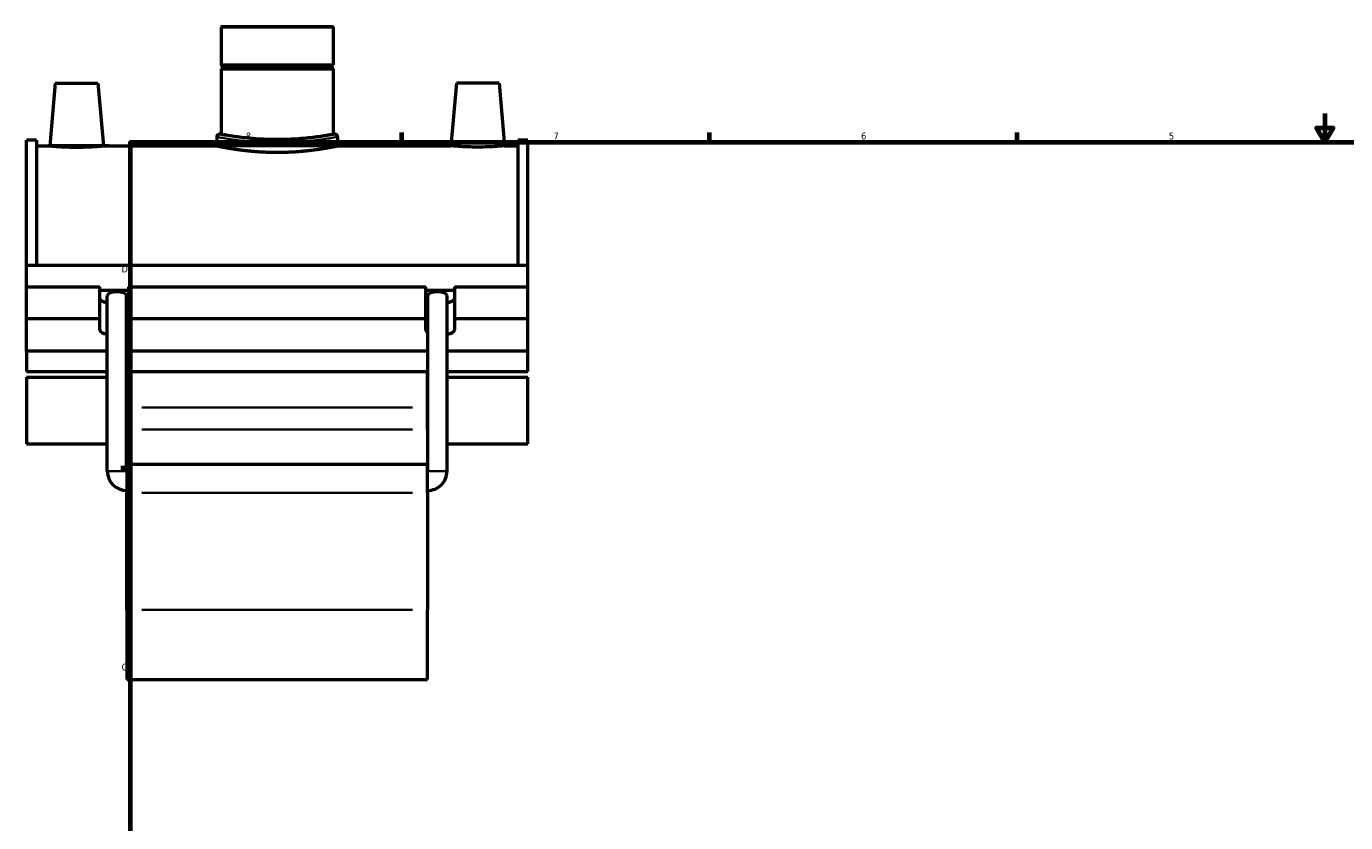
# Model space of a CAD drawing. Header units: inches. Extents: x -0.9 to 57.3, y -1.4 to 46.3.
# Tile 2 of 7: x -0.9 to 17.3, y 11.6 to 22.6. Entities that reach past the tile are written whole.
import ezdxf

# ---------------------------------------------------------------- set-up
doc = ezdxf.new("R2010")
doc.units = ezdxf.units.IN
doc.header["$MEASUREMENT"] = 0
for name, color, linetype, lineweight in [('Border (ANSI)', 7, 'Continuous', 70), ('Visible (ANSI)', 7, 'Continuous', 50), ('Visible Narrow (ANSI)', 7, 'Continuous', 35)]:
    doc.layers.add(name, color=color, linetype=linetype, lineweight=lineweight)
doc.styles.add('Note Text (ANSI)', font='tahoma.ttf')

# ---------------------------------------------------------------- blocks, each defined once
blk = doc.blocks.new('Borders Default Border')
at = {"layer": 'Border (ANSI)'}
for p, q in [((4.250000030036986, 21.00000006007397), (4.250000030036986, 21.13448766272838)), ((8.500000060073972, 21.00000006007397), (8.500000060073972, 21.13448766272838)), ((12.7499993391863, 21.00000006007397), (12.7499993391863, 21.13448766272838)), ((0.4999999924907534, 16.49999993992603), (0.3655118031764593, 16.49999993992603))]:
    blk.add_line(p, q, dxfattribs=at)
at = {"layer": 'Border (ANSI)', "flags": 128}
for points in [[(17.00000012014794, 21.39999960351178), (17.00000012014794, 21.00000006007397), (16.88453043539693, 21.19999983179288), (17.11546980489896, 21.19999983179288), (17.00000012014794, 21.00000006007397)], [(0.4999999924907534, 0.9999999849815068), (0.4999999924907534, 21.00000006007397), (33.49999855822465, 21.00000006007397), (33.49999855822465, 0.9999999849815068), (0.4999999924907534, 0.9999999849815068)]]:
    blk.add_lwpolyline(points, dxfattribs=at)
at = {"layer": 'Border (ANSI)', "color": 5, "true_color": 0x0000ff, "char_height": 0.09448818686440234, "attachment_point": 7, "style": 'Note Text (ANSI)'}
for s, insert in [('8', (2.09415882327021, 21.03785602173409)), ('7', (6.345746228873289, 21.04)), ('6', (10.59483913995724, 21.03800916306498)), ('5', (14.84733363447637, 21.03800916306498)), ('D', (0.378138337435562, 19.2027559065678)), ('C', (0.3779006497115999, 13.70107135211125))]:
    blk.add_mtext(s, dxfattribs=dict(at, insert=insert))

msp = doc.modelspace()

# ---------------------------------------------------------------- linework, layer by layer
at = {"layer": 'Visible (ANSI)'}
for p, q in [((1.763593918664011, 22.60162320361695), (1.75166832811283, 22.58969761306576)), ((1.763593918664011, 22.60162320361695), (3.290069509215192, 22.60162320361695)), ((3.290069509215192, 22.60162320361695), (3.301995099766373, 22.58969761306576)), ((3.301995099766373, 22.58969761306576), (1.75166832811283, 22.58969761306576)), ((1.75166832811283, 22.58969761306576), (1.75166832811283, 22.07130824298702)), ((3.301995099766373, 22.58969761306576), (3.301995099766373, 22.07130824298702)), ((1.75166832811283, 22.07130824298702), (3.301995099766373, 22.07130824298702)), ((1.771353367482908, 22.05162320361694), (1.75166832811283, 22.07130824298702)), ((3.282310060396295, 22.05162320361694), (3.301995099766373, 22.07130824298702)), ((1.771353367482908, 22.03193816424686), (1.75166832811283, 22.01225312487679)), ((3.301995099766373, 22.01225312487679), (1.75166832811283, 22.01225312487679)), ((1.75166832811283, 22.01225312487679), (1.75166832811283, 21.11036336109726)), ((1.771353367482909, 22.05162320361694), (3.282310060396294, 22.05162320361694)), ((1.771353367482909, 22.05162320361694), (1.771353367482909, 22.03193816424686)), ((3.282310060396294, 22.03193816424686), (1.771353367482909, 22.03193816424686)), ((3.282310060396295, 22.05162320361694), (3.282310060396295, 22.03193816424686)), ((3.282310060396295, 22.03193816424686), (3.301995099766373, 22.01225312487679)), ((3.301995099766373, 22.01225312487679), (3.301995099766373, 21.11036336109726)), ((-0.5404438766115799, 21.81776493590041), (-0.616221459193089, 20.95162320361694)), ((-0.5404438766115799, 21.81776493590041), (0.05010730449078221, 21.81776493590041)), ((0.05010730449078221, 21.81776493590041), (0.1258848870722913, 20.95162320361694)), ((5.003556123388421, 21.81776493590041), (4.927778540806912, 20.95162320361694)), ((5.594107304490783, 21.81776493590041), (5.003556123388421, 21.81776493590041)), ((5.594107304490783, 21.81776493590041), (5.669884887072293, 20.95162320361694)), ((-0.938168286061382, 19.30452850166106), (-0.9381682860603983, 21.0309932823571)), ((-0.7995682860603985, 21.0309932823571), (-0.9381682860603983, 21.0309932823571)), ((-0.7995682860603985, 21.03099328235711), (-0.7995682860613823, 19.30452850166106)), ((1.692040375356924, 21.07458658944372), (1.692040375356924, 20.95162320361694)), ((1.75166832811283, 21.11036336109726), (1.727817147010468, 21.11036336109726)), ((3.325846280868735, 21.11036336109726), (3.301995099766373, 21.11036336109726)), ((3.361623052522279, 21.07458658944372), (3.361623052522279, 20.95162320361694)), ((5.853231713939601, 21.03099328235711), (5.853231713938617, 19.30452850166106)), ((5.991831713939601, 21.0309932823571), (5.853231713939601, 21.0309932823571)), ((5.991831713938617, 19.30452850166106), (5.991831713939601, 21.0309932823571)), ((-0.7995682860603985, 20.95162320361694), (-0.6162214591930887, 20.95162320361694)), ((0.1258848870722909, 20.95162320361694), (1.692040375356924, 20.95162320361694)), ((3.361623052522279, 20.95162320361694), (4.927778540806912, 20.95162320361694)), ((5.669884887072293, 20.95162320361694), (5.853231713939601, 20.95162320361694)), ((-0.9381682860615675, 19.30452850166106), (5.991831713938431, 19.30452850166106)), ((-0.9381682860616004, 19.00171588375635), (-0.9381682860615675, 19.30452850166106)), ((5.991831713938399, 19.00171588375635), (5.991831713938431, 19.30452850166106)), ((-0.9381682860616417, 19.00171588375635), (0.07615651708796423, 19.00171588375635)), ((-0.9381682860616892, 18.56664559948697), (-0.9381682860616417, 19.00171588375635)), ((0.07615651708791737, 18.56664559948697), (0.07615651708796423, 19.00171588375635)), ((0.0761565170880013, 18.95647227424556), (0.4730069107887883, 18.95647227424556)), ((0.4730069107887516, 19.00171588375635), (0.4730069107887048, 18.56664559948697)), ((0.4730069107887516, 19.00171588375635), (4.580656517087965, 19.00171588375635)), ((4.580656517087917, 18.56664559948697), (4.580656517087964, 19.00171588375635)), ((4.580656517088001, 18.95647227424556), (4.977506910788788, 18.95647227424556)), ((4.977506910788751, 19.00171588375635), (4.977506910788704, 18.56664559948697)), ((4.977506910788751, 19.00171588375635), (5.991831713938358, 19.00171588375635)), ((5.99183171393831, 18.56664559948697), (5.991831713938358, 19.00171588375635)), ((0.1799576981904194, 16.45729249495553), (0.1799576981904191, 18.88501281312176)), ((0.4445246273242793, 16.45729249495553), (0.4445246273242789, 18.88501281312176)), ((4.609138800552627, 16.45729249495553), (4.609138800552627, 18.88501281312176)), ((4.873705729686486, 16.45729249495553), (4.873705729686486, 18.88501281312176)), ((-0.9381682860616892, 18.56664559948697), (0.07615651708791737, 18.56664559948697)), ((-0.93816828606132, 18.114209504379), (-0.9381682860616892, 18.56664559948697)), ((0.07615651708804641, 18.40829296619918), (0.07615651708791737, 18.56664559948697)), ((0.4730069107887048, 18.56664559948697), (0.4730069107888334, 18.40829296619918)), ((0.4730069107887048, 18.56664559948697), (4.580656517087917, 18.56664559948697)), ((4.580656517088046, 18.40829296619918), (4.580656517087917, 18.56664559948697)), ((4.977506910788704, 18.56664559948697), (4.977506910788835, 18.40829296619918)), ((4.977506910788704, 18.56664559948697), (5.99183171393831, 18.56664559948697)), ((5.991831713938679, 18.114209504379), (5.99183171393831, 18.56664559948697)), ((0.1799576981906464, 18.114209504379), (-0.93816828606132, 18.114209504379)), ((-0.938168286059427, 18.114209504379), (-0.9381682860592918, 17.83164499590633)), ((4.609138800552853, 18.114209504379), (0.4445246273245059, 18.114209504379)), ((5.991831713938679, 18.114209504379), (4.873705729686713, 18.114209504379)), ((5.991831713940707, 17.83164499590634), (5.991831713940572, 18.114209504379)), ((-0.9381682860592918, 17.83164499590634), (0.1799576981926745, 17.83164499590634)), ((-0.9381682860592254, 17.75627137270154), (-0.9381682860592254, 16.8353749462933)), ((-0.9381682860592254, 17.75627137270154), (0.1799576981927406, 17.75627137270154)), ((0.444524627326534, 17.83164499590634), (4.609138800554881, 17.83164499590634)), ((0.4445246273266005, 17.75627137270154), (0.4478317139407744, 17.75627137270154)), ((0.4478317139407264, 17.83164499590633), (0.4478317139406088, 17.33561610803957)), ((4.605831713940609, 17.33561610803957), (4.605831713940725, 17.83164499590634)), ((4.605831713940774, 17.75627137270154), (4.609138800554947, 17.75627137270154)), ((4.873705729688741, 17.83164499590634), (5.991831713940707, 17.83164499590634)), ((4.873705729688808, 17.75627137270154), (5.991831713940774, 17.75627137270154)), ((5.991831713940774, 16.8353749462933), (5.991831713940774, 17.75627137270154)), ((0.4478317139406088, 17.33561610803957), (0.4478317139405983, 17.03403214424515)), ((4.605831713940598, 17.03403214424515), (4.605831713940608, 17.33561610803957)), ((0.4478317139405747, 16.55319800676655), (0.4478317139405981, 17.03403214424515)), ((4.605831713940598, 17.03403214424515), (4.605831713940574, 16.55319800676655)), ((-0.9381682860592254, 16.8353749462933), (0.1799576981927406, 16.8353749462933)), ((0.4445246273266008, 16.8353749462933), (0.447831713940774, 16.8353749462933)), ((4.605831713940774, 16.8353749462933), (4.609138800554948, 16.8353749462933)), ((4.873705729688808, 16.8353749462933), (5.991831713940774, 16.8353749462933)), ((0.4478317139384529, 16.55319800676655), (0.447831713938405, 16.15583794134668)), ((0.4478317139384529, 16.55319800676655), (4.605831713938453, 16.55319800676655)), ((4.605831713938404, 16.15583794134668), (4.605831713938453, 16.55319800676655)), ((0.4478317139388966, 14.54254894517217), (0.447831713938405, 16.15583794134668)), ((4.605831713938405, 16.15583794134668), (4.605831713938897, 14.54254894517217)), ((0.4478317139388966, 14.54254894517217), (0.4478317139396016, 13.57682005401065)), ((4.605831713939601, 13.57682005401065), (4.605831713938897, 14.54254894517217)), ((0.4478317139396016, 13.57682005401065), (4.605831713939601, 13.57682005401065))]:
    msp.add_line(p, q, dxfattribs=at)
for centre, radius, start, end in [((1.727817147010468, 21.07458658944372), 0.0357767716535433, 90, 180), ((3.325846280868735, 21.07458658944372), 0.0357767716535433, 0, 90), ((0.4478317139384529, 16.45729249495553), 0.2678740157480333, 180, 270), ((0.4478317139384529, 16.45729249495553), 0.003307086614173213, 180, 270.0000000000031), ((4.605831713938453, 16.45729249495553), 0.2678740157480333, 269.9999999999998, 0), ((4.605831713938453, 16.45729249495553), 0.003307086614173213, 270, 0)]:
    msp.add_arc(centre, radius, start, end, dxfattribs=at)
for centre, major_axis, ratio, start_param, end_param in [((0.2745817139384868, 18.84336325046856), (-0.1984251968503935, 1.97840431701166e-14), 0.3420201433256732, 0, 1.073700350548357), ((0.312241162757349, 18.88501281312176), (0.13228346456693, 1.151828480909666e-18), 0.3639702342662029, 0, 3.141592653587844), ((0.2745817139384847, 18.84336325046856), (0.1984251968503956, -2.098059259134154e-15), 0.3420201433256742, 5.740758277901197, 6.283185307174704), ((4.77908171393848, 18.84336325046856), (-0.1984251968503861, 1.745104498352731e-14), 0.3420201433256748, 0, 0.5424270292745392), ((4.741422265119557, 18.88501281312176), (0.13228346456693, 1.233288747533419e-18), 0.3639702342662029, 0, 3.141592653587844), ((4.779081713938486, 18.84336325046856), (0.1984251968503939, 6.993530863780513e-16), 0.342020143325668, 5.209484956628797, 6.283185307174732), ((0.2745817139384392, 18.40829296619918), (-0.1984251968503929, 2.210065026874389e-14), 0.3420201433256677, 0, 1.073700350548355), ((0.274581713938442, 18.40829296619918), (0.1984251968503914, -1.22386790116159e-15), 0.3420201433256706, 5.740758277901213, 6.283185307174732), ((4.779081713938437, 18.40829296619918), (-0.1984251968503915, 1.952178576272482e-14), 0.3420201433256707, 0, 0.5424270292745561), ((4.779081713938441, 18.40829296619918), (0.1984251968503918, 8.741913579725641e-16), 0.3420201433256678, 5.209484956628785, 6.28318530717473)]:
    msp.add_ellipse(centre, major_axis=major_axis, ratio=ratio, start_param=start_param, end_param=end_param, dxfattribs=at)
for points, knots in [([(2.526831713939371, 21.03691570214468), (2.478040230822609, 21.03691570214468), (2.427620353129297, 21.03782033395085), (2.327398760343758, 21.04150950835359), (2.277596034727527, 21.0442912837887), (2.182139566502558, 21.05126532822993), (2.136407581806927, 21.05545640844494), (2.051864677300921, 21.0644294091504), (2.013055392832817, 21.06920212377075), (1.944362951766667, 21.07840643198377), (1.912113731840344, 21.08316253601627), (1.855235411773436, 21.09207512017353), (1.83060250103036, 21.09622279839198), (1.791012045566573, 21.10310908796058), (1.776023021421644, 21.10584721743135), (1.756348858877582, 21.1094755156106), (1.751668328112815, 21.11036336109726), (1.75166832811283, 21.11036336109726)], [0, 0, 0, 0, 0.3717911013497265, 0.3717911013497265, 0.7435822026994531, 0.7435822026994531, 1.11537330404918, 1.11537330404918, 1.487164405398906, 1.487164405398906, 1.858939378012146, 1.858939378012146, 2.230714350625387, 2.230714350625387, 2.602489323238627, 2.602489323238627, 2.974264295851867, 2.974264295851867, 2.974264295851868, 2.974264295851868]), ([(3.301995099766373, 21.11036336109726), (3.301995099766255, 21.11036336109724), (3.297314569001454, 21.10947551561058), (3.27764040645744, 21.10584721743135), (3.262651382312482, 21.10310908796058), (3.223060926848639, 21.09622279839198), (3.198428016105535, 21.09207512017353), (3.141549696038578, 21.08316253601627), (3.109300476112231, 21.07840643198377), (3.040608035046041, 21.06920212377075), (3.001798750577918, 21.0644294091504), (2.917255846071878, 21.05545640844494), (2.871523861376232, 21.05126532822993), (2.77606739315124, 21.0442912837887), (2.726264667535, 21.04150950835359), (2.626043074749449, 21.03782033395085), (2.575623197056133, 21.03691570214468), (2.526831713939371, 21.03691570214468)], [8.9227928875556, 8.9227928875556, 8.922792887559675, 8.922792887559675, 9.29456786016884, 9.29456786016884, 9.66634283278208, 9.66634283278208, 10.03811780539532, 10.03811780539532, 10.40989277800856, 10.40989277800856, 10.78168387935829, 10.78168387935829, 11.15347498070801, 11.15347498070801, 11.52526608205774, 11.52526608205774, 11.89705718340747, 11.89705718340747, 11.89705718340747, 11.89705718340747]), ([(0.1258848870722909, 20.95162320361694), (0.1258848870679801, 20.95162320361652), (0.1166097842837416, 20.95071476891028), (0.07886949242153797, 20.94742468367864), (0.05040479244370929, 20.94508926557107), (-0.0153694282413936, 20.9406894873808), (-0.05708936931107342, 20.93833876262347), (-0.1486181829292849, 20.93501666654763), (-0.1984299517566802, 20.93409415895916), (-0.2919066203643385, 20.93409415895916), (-0.3417183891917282, 20.93501666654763), (-0.4332472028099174, 20.93833876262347), (-0.4749671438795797, 20.9406894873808), (-0.5407413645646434, 20.94508926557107), (-0.5692060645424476, 20.94742468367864), (-0.6069463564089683, 20.95071476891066), (-0.616221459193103, 20.95162320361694), (-0.616221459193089, 20.95162320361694)], [1.423909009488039, 1.423909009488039, 1.423909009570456, 1.423909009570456, 1.779717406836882, 1.779717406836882, 2.135525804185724, 2.135525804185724, 2.491671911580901, 2.491671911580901, 2.847818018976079, 2.847818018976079, 3.203964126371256, 3.203964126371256, 3.560110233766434, 3.560110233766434, 3.915918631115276, 3.915918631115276, 4.271727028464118, 4.271727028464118, 4.271727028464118, 4.271727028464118]), ([(3.361623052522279, 20.95162320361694), (3.36162305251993, 20.95162320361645), (3.356575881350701, 20.95055101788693), (3.335372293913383, 20.94617076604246), (3.319220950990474, 20.9428654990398), (3.276574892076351, 20.93455246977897), (3.250046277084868, 20.9295451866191), (3.188804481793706, 20.9187826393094), (3.15408713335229, 20.91303790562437), (3.080146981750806, 20.90191611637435), (3.038371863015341, 20.89614608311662), (2.947359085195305, 20.88529158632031), (2.898122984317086, 20.880218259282), (2.795334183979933, 20.87177159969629), (2.741696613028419, 20.86839981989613), (2.63373609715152, 20.86392673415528), (2.57941200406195, 20.86282891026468), (2.474251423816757, 20.86282891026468), (2.41992733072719, 20.86392673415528), (2.311966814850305, 20.86839981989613), (2.2583292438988, 20.87177159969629), (2.155540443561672, 20.880218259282), (2.106304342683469, 20.88529158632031), (2.015291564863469, 20.89614608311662), (1.973516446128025, 20.90191611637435), (1.899576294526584, 20.91303790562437), (1.864858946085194, 20.9187826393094), (1.803617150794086, 20.9295451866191), (1.777088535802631, 20.93455246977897), (1.73444247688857, 20.9428654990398), (1.718291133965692, 20.94617076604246), (1.697087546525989, 20.95055101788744), (1.692040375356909, 20.95162320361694), (1.692040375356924, 20.95162320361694)], [3.205184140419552, 3.205184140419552, 3.205184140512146, 3.205184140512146, 3.605818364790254, 3.605818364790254, 4.006452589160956, 4.006452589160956, 4.407086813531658, 4.407086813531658, 4.807721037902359, 4.807721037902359, 5.208382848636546, 5.208382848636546, 5.609044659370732, 5.609044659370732, 6.009706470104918, 6.009706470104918, 6.410368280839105, 6.410368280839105, 6.811030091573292, 6.811030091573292, 7.211691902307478, 7.211691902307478, 7.612353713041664, 7.612353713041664, 8.01301552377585, 8.01301552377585, 8.413649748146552, 8.413649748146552, 8.814283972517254, 8.814283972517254, 9.214918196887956, 9.214918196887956, 9.615552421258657, 9.615552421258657, 9.615552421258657, 9.615552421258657]), ([(5.669884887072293, 20.95162320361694), (5.669884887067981, 20.95162320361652), (5.660609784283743, 20.95071476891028), (5.622869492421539, 20.94742468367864), (5.59440479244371, 20.94508926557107), (5.528630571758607, 20.9406894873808), (5.486910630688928, 20.93833876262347), (5.395381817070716, 20.93501666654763), (5.34557004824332, 20.93409415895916), (5.298831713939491, 20.93409415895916), (5.252093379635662, 20.93409415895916), (5.202281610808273, 20.93501666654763), (5.110752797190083, 20.93833876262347), (5.069032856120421, 20.9406894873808), (5.003258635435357, 20.94508926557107), (4.974793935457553, 20.94742468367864), (4.937053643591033, 20.95071476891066), (4.927778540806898, 20.95162320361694), (4.927778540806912, 20.95162320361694)], [4.271727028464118, 4.271727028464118, 4.271727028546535, 4.271727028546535, 4.627535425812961, 4.627535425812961, 4.983343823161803, 4.983343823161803, 5.339489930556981, 5.339489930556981, 5.695636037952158, 5.695636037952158, 5.695636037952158, 6.051782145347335, 6.051782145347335, 6.407928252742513, 6.407928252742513, 6.763736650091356, 6.763736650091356, 7.119545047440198, 7.119545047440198, 7.119545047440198, 7.119545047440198])]:
    msp.add_open_spline(points, degree=3, knots=knots, dxfattribs=at)
at = {"layer": 'Visible Narrow (ANSI)'}
for p, q in [((4.397931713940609, 17.33561610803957), (0.6557317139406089, 17.33561610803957)), ((0.655731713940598, 17.03403214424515), (4.397931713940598, 17.03403214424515)), ((0.44289599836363, 16.45729249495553), (0.1815863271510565, 16.45729249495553)), ((4.610767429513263, 16.45729249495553), (4.872077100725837, 16.45729249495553)), ((0.6557317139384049, 16.15583794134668), (4.397931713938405, 16.15583794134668)), ((0.6557317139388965, 14.54254894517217), (4.397931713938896, 14.54254894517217))]:
    msp.add_line(p, q, dxfattribs=at)
for points, knots in [([(1.692203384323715, 21.07447984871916), (1.692201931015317, 21.07448077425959), (1.700945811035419, 21.07289749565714), (1.75233597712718, 21.06358442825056), (1.818801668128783, 21.05171578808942), (2.002393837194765, 21.02613726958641), (2.120081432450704, 21.01274830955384), (2.369105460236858, 20.99703002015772), (2.498402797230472, 20.99409372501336), (2.767439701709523, 21.00007677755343), (2.905681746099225, 21.01065966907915), (3.125437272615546, 21.03529931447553), (3.211306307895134, 21.04856028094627), (3.323895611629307, 21.06737441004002), (3.355067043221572, 21.07336238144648), (3.361309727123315, 21.07452799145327), (3.361616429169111, 21.07458227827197), (3.36160677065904, 21.07457599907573)], [-16.02257224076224, -16.02257224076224, -16.02257224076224, -16.02257224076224, -15.50921307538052, -15.50921307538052, -14.51449836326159, -14.51449836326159, -13.50715054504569, -13.50715054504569, -12.58006768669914, -12.58006768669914, -11.52547385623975, -11.52547385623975, -10.57636639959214, -10.57636639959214, -9.710329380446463, -9.710329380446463, -9.613763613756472, -9.613763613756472, -9.613763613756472, -9.613763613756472]), ([(3.325830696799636, 21.11035267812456), (3.325839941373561, 21.1103590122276), (3.325546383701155, 21.11030425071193), (3.319571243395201, 21.10912844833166), (3.289735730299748, 21.10308811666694), (3.181971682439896, 21.08410947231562), (3.099782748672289, 21.07073254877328), (2.889445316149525, 21.04587744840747), (2.757127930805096, 21.03520201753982), (2.499621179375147, 21.02916664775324), (2.375865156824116, 21.03212861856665), (2.137513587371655, 21.04798435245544), (2.024869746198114, 21.06149038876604), (1.849145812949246, 21.08729257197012), (1.785528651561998, 21.09926499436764), (1.736340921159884, 21.10865949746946), (1.72797177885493, 21.11025662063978), (1.727973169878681, 21.1102556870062)], [9.613763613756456, 9.613763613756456, 9.613763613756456, 9.613763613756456, 9.710329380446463, 9.710329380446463, 10.57636639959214, 10.57636639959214, 11.52547385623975, 11.52547385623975, 12.58006768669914, 12.58006768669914, 13.50715054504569, 13.50715054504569, 14.51449836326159, 14.51449836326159, 15.50921307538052, 15.50921307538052, 16.02257224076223, 16.02257224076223, 16.02257224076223, 16.02257224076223])]:
    msp.add_open_spline(points, degree=3, knots=knots, dxfattribs=at)

# ---------------------------------------------------------------- block references
msp.add_blockref('Borders Default Border', (0, 0))

doc.saveas('drawing.dxf')
